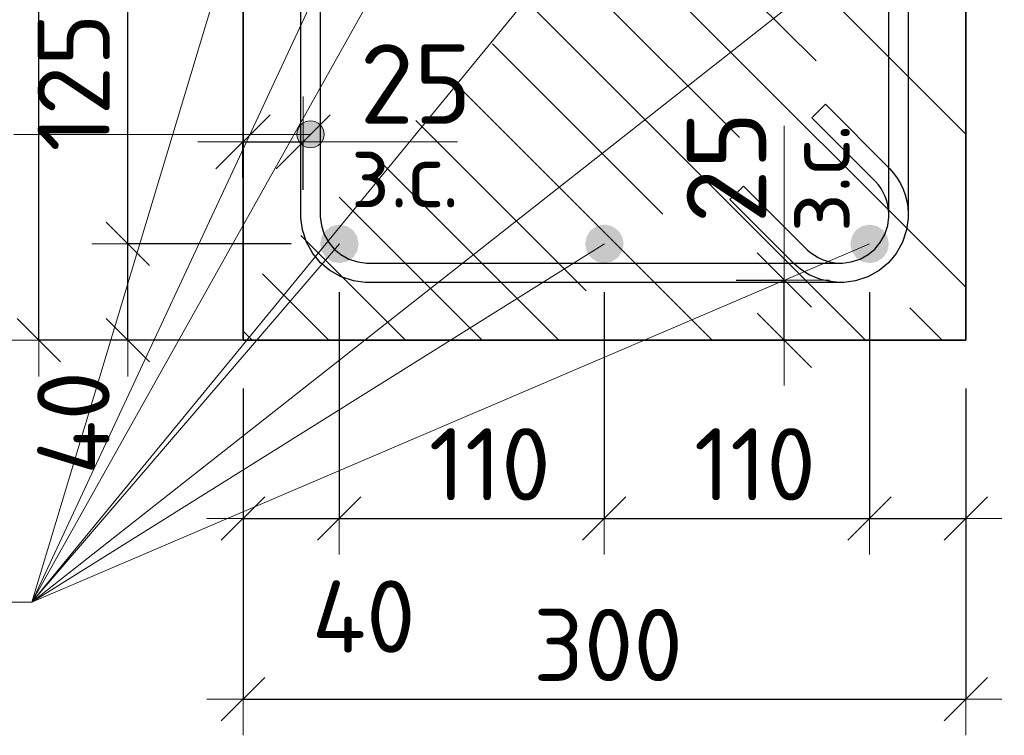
# Model space of a CAD drawing. Header units: metres. Extents: x -38 to 97, y -15 to 21.
# Tile 101 of 139: x 72.026 to 72.435, y 1.79 to 2.087. Entities that reach past the tile are written whole.
import ezdxf

# ---------------------------------------------------------------- set-up
doc = ezdxf.new("R2010")
doc.units = ezdxf.units.M
doc.header["$PDMODE"] = 65
for name, color, linetype, lineweight in [('XR$6$Арм.стержн. Хомут', 240, 'Continuous', 35), ('XR$6$Арм.стержн.горизонт. 1', 180, 'Continuous', 35), ('XR$6$Размерная линия (1)', 7, 'Continuous', 13), ('XR$6$Размерная линия_ общее', 7, 'Continuous', 13)]:
    doc.layers.add(name, color=color, linetype=linetype, lineweight=lineweight)
doc.styles.add('ISOCPEUR', font='txt')
doc.dimstyles.new('DIMSTYLE_17', dxfattribs={"dimtxt": 0.033, "dimasz": 0.0375, "dimexe": 0, "dimexo": 0, "dimgap": 0.0165, "dimtad": 2, "dimdec": 0, "dimlfac": 1000, "dimrnd": 1, "dimzin": 12, "dimdsep": 46, "dimtxsty": 'ISOCPEUR', "dimblk1": 'ALL_ML_STRICH', "dimblk2": 'ALL_ML_STRICH', "dimsah": 1, "dimcen": 0, "dimclrd": 7, "dimclre": 256, "dimclrt": 7, "dimadec": 0, "dimazin": 0, "dimtfac": 1, "dimtdec": 0, "dimtix": 1, "dimtmove": 2, "dimatfit": 3, "dimfxl": 0, "dimtvp": 1.2, "dimtzin": 0, "dimlwd": 0, "dimlwe": -3, "dimarcsym": 0})
doc.dimstyles.new('DIMSTYLE_24', dxfattribs={"dimtxt": 0.03, "dimasz": 0.03, "dimexe": 0, "dimexo": 0, "dimgap": 0.015, "dimtad": 2, "dimdec": 0, "dimlfac": 1000, "dimrnd": 5, "dimzin": 12, "dimdsep": 46, "dimtxsty": 'ISOCPEUR', "dimblk1": 'ALL_ML_STRICH', "dimblk2": 'ALL_ML_STRICH', "dimsah": 1, "dimcen": 0, "dimclrd": 7, "dimclre": 256, "dimclrt": 7, "dimadec": 0, "dimazin": 0, "dimtfac": 1, "dimtdec": 0, "dimtix": 1, "dimtmove": 2, "dimatfit": 3, "dimfxl": 0, "dimtzin": 0, "dimlwd": 0, "dimlwe": -3, "dimarcsym": 0})
doc.dimstyles.new('DIMSTYLE_25', dxfattribs={"dimtxt": 0.03, "dimasz": 0.03, "dimexe": 0, "dimexo": 0, "dimgap": 0.015, "dimtad": 2, "dimdec": 0, "dimlfac": 1000, "dimrnd": 5, "dimzin": 12, "dimdsep": 46, "dimtxsty": 'ISOCPEUR', "dimblk1": 'ALL_ML_STRICH', "dimblk2": 'ALL_ML_STRICH', "dimsah": 1, "dimcen": 0, "dimclrd": 7, "dimclre": 256, "dimclrt": 7, "dimadec": 0, "dimazin": 0, "dimtfac": 1, "dimtdec": 0, "dimtix": 1, "dimtmove": 2, "dimatfit": 3, "dimfxl": 0, "dimtvp": 1.2, "dimtzin": 0, "dimlwd": 0, "dimlwe": -3, "dimarcsym": 0})
doc.dimstyles.new('DIMSTYLE_32', dxfattribs={"dimtxt": 0.03, "dimasz": 0.03, "dimexe": 0, "dimexo": 0, "dimgap": 0.015, "dimtad": 0, "dimdec": 0, "dimlfac": 1000, "dimrnd": 5, "dimzin": 12, "dimdsep": 46, "dimtxsty": 'ISOCPEUR', "dimblk1": 'ALL_ML_STRICH', "dimblk2": 'ALL_ML_STRICH', "dimsah": 1, "dimcen": 0, "dimclrd": 7, "dimclre": 256, "dimclrt": 7, "dimadec": 0, "dimazin": 0, "dimtfac": 1, "dimtdec": 0, "dimtix": 1, "dimtmove": 2, "dimatfit": 3, "dimfxl": 0, "dimtvp": 1.2, "dimtzin": 0, "dimlwd": 0, "dimlwe": -3, "dimarcsym": 0})

# ---------------------------------------------------------------- blocks, each defined once
blk = doc.blocks.new('ALL_ML_STRICH')
at = {"color": 0, "linetype": 'ByBlock', "lineweight": -2}
for p, q in [((0, -0.5), (0, 0.5)), ((-0.3, -0.3), (0.3, 0.3)), ((-1, 0), (0.5, 0))]:
    blk.add_line(p, q, dxfattribs=at)
blk = doc.blocks.new('*D872')
at = {"layer": 'DEFPOINTS', "color": 7, "linetype": 'Continuous', "lineweight": 13, "transparency": 33554687}
for p in [(72.30327, 1.97911), (72.30827, 1.95411), (72.34326, 1.95411)]:
    blk.add_point(p, dxfattribs=at)
at = {"layer": 'XR$6$Размерная линия_ общее', "color": 253, "linetype": 'Continuous', "lineweight": -2, "true_color": 0xa0a0a0, "transparency": 33554687}
for p, q in [((72.32327, 1.97911), (72.34326, 1.97911)), ((72.32827, 1.95411), (72.34326, 1.95411))]:
    blk.add_line(p, q, dxfattribs=at)
at = {"layer": 'XR$6$Размерная линия_ общее', "color": 7, "linetype": 'Continuous', "lineweight": -2, "transparency": 33554687}
blk.add_line((72.34326, 1.95411), (72.34326, 1.97911), dxfattribs=at)
at = {"layer": 'XR$6$Размерная линия_ общее', "color": 7, "linetype": 'Continuous', "lineweight": 13, "transparency": 33554687, "xscale": 0.0375, "yscale": 0.0375, "zscale": 0.0375}
for p, rotation in [((72.34326, 1.97911), 90), ((72.34326, 1.95411), 270)]:
    blk.add_blockref('ALL_ML_STRICH', p, dxfattribs=dict(at, rotation=rotation))
at = {"layer": 'XR$6$Размерная линия_ общее', "color": 7, "linetype": 'Continuous', "lineweight": 13, "transparency": 33554687, "insert": (72.34347, 1.99889), "char_height": 0.027, "width": 0.00135, "attachment_point": 1, "rotation": 90, "line_spacing_factor": 0.60241, "style": 'ISOCPEUR'}
blk.add_mtext('з.с.', dxfattribs=at)
at = {"layer": 'XR$6$Размерная линия_ общее', "color": 7, "linetype": 'Continuous', "lineweight": 13, "transparency": 33554687, "insert": (72.31926, 2.02584), "char_height": 0.033, "width": 0.066, "attachment_point": 5, "rotation": 90, "style": 'ISOCPEUR'}
blk.add_mtext('\\A1;{25}', dxfattribs=at)
blk = doc.blocks.new('*D873')
at = {"layer": 'DEFPOINTS', "color": 7, "linetype": 'Continuous', "lineweight": 13, "transparency": 33554687}
for p in [(72.16861, 2.31411), (72.03386, 1.95411), (72.16861, 1.95411)]:
    blk.add_point(p, dxfattribs=at)
at = {"layer": 'XR$6$Размерная линия (1)', "color": 9, "linetype": 'Continuous', "lineweight": -2, "true_color": 0xc7c7c7, "transparency": 33554687}
for p, q in [((72.14861, 2.31411), (72.03386, 2.31411)), ((72.14861, 1.95411), (72.03386, 1.95411))]:
    blk.add_line(p, q, dxfattribs=at)
at = {"layer": 'XR$6$Размерная линия (1)', "color": 7, "linetype": 'Continuous', "lineweight": -2, "transparency": 33554687}
blk.add_line((72.03386, 1.95411), (72.03386, 2.31411), dxfattribs=at)
at = {"layer": 'XR$6$Размерная линия (1)', "color": 7, "linetype": 'Continuous', "lineweight": 13, "transparency": 33554687, "xscale": 0.03, "yscale": 0.03, "zscale": 0.03}
for p, rotation in [((72.03386, 2.31411), 90), ((72.03386, 1.95411), 270)]:
    blk.add_blockref('ALL_ML_STRICH', p, dxfattribs=dict(at, rotation=rotation))
at = {"layer": 'XR$6$Размерная линия (1)', "color": 7, "linetype": 'Continuous', "lineweight": 13, "transparency": 33554687, "insert": (72.01136, 2.13561), "char_height": 0.03, "width": 0.09, "attachment_point": 5, "rotation": 90, "style": 'ISOCPEUR'}
blk.add_mtext('\\A1;{360}', dxfattribs=at)
blk = doc.blocks.new('*D1037')
at = {"layer": 'DEFPOINTS', "color": 7, "linetype": 'Continuous', "lineweight": 13, "transparency": 33554687}
for p in [(72.11857, 2.03648), (72.11857, 2.00149), (72.14357, 1.99649)]:
    blk.add_point(p, dxfattribs=at)
at = {"layer": 'XR$6$Размерная линия_ общее', "color": 253, "linetype": 'Continuous', "lineweight": -2, "true_color": 0xa0a0a0, "transparency": 33554687}
for p, q in [((72.11857, 2.02149), (72.11857, 2.03648)), ((72.14357, 2.01649), (72.14357, 2.03648))]:
    blk.add_line(p, q, dxfattribs=at)
at = {"layer": 'XR$6$Размерная линия_ общее', "color": 7, "linetype": 'Continuous', "lineweight": -2, "transparency": 33554687}
blk.add_line((72.11857, 2.03648), (72.14357, 2.03648), dxfattribs=at)
at = {"layer": 'XR$6$Размерная линия_ общее', "color": 7, "linetype": 'Continuous', "lineweight": 13, "transparency": 33554687, "xscale": 0.0375, "yscale": 0.0375, "zscale": 0.0375, "rotation": 180}
blk.add_blockref('ALL_ML_STRICH', (72.11857, 2.03648), dxfattribs=at)
at = {"layer": 'XR$6$Размерная линия_ общее', "color": 7, "linetype": 'Continuous', "lineweight": 13, "transparency": 33554687, "xscale": 0.0375, "yscale": 0.0375, "zscale": 0.0375}
blk.add_blockref('ALL_ML_STRICH', (72.14357, 2.03648), dxfattribs=at)
at = {"layer": 'XR$6$Размерная линия_ общее', "color": 7, "linetype": 'Continuous', "lineweight": 13, "transparency": 33554687, "insert": (72.19029, 2.06048), "char_height": 0.033, "width": 0.066, "attachment_point": 5, "style": 'ISOCPEUR'}
blk.add_mtext('\\A1;{25}', dxfattribs=at)
at = {"layer": 'XR$6$Размерная линия_ общее', "color": 7, "linetype": 'Continuous', "lineweight": 13, "transparency": 33554687, "insert": (72.16334, 2.03627), "char_height": 0.027, "width": 0.00135, "attachment_point": 1, "line_spacing_factor": 0.60241, "style": 'ISOCPEUR'}
blk.add_mtext('з.с.', dxfattribs=at)
blk = doc.blocks.new('*D1038')
at = {"layer": 'DEFPOINTS', "color": 7, "linetype": 'Continuous', "lineweight": 13, "transparency": 33554687}
for p in [(72.11861, 1.95411), (72.41861, 1.95411), (72.11861, 1.80512)]:
    blk.add_point(p, dxfattribs=at)
at = {"layer": 'XR$6$Размерная линия (1)', "color": 9, "linetype": 'Continuous', "lineweight": -2, "true_color": 0xc7c7c7, "transparency": 33554687}
for p, q in [((72.11861, 1.93411), (72.11861, 1.80512)), ((72.41861, 1.93411), (72.41861, 1.80512))]:
    blk.add_line(p, q, dxfattribs=at)
at = {"layer": 'XR$6$Размерная линия (1)', "color": 7, "linetype": 'Continuous', "lineweight": -2, "transparency": 33554687}
blk.add_line((72.11861, 1.80512), (72.41861, 1.80512), dxfattribs=at)
at = {"layer": 'XR$6$Размерная линия (1)', "color": 7, "linetype": 'Continuous', "lineweight": 13, "transparency": 33554687, "xscale": 0.03, "yscale": 0.03, "zscale": 0.03, "rotation": 180}
blk.add_blockref('ALL_ML_STRICH', (72.11861, 1.80512), dxfattribs=at)
at = {"layer": 'XR$6$Размерная линия (1)', "color": 7, "linetype": 'Continuous', "lineweight": 13, "transparency": 33554687, "xscale": 0.03, "yscale": 0.03, "zscale": 0.03}
blk.add_blockref('ALL_ML_STRICH', (72.41861, 1.80512), dxfattribs=at)
at = {"layer": 'XR$6$Размерная линия (1)', "color": 7, "linetype": 'Continuous', "lineweight": 13, "transparency": 33554687, "insert": (72.27011, 1.82762), "char_height": 0.03, "width": 0.09, "attachment_point": 5, "style": 'ISOCPEUR'}
blk.add_mtext('\\A1;{300}', dxfattribs=at)
blk = doc.blocks.new('*D1039')
at = {"layer": 'DEFPOINTS', "color": 7, "linetype": 'Continuous', "lineweight": 13, "transparency": 33554687}
for p in [(72.15853, 1.99411), (72.11861, 1.95411), (72.11861, 1.88012)]:
    blk.add_point(p, dxfattribs=at)
at = {"layer": 'XR$6$Размерная линия (1)', "color": 9, "linetype": 'Continuous', "lineweight": -2, "true_color": 0xc7c7c7, "transparency": 33554687}
for p, q in [((72.15853, 1.97411), (72.15853, 1.88012)), ((72.11861, 1.93411), (72.11861, 1.88012))]:
    blk.add_line(p, q, dxfattribs=at)
at = {"layer": 'XR$6$Размерная линия (1)', "color": 7, "linetype": 'Continuous', "lineweight": -2, "transparency": 33554687}
blk.add_line((72.11861, 1.88012), (72.15853, 1.88012), dxfattribs=at)
at = {"layer": 'XR$6$Размерная линия (1)', "color": 7, "linetype": 'Continuous', "lineweight": 13, "transparency": 33554687, "xscale": 0.03, "yscale": 0.03, "zscale": 0.03, "rotation": 180}
blk.add_blockref('ALL_ML_STRICH', (72.11861, 1.88012), dxfattribs=at)
at = {"layer": 'XR$6$Размерная линия (1)', "color": 7, "linetype": 'Continuous', "lineweight": 13, "transparency": 33554687, "xscale": 0.03, "yscale": 0.03, "zscale": 0.03}
blk.add_blockref('ALL_ML_STRICH', (72.15853, 1.88012), dxfattribs=at)
at = {"layer": 'XR$6$Размерная линия (1)', "color": 7, "linetype": 'Continuous', "lineweight": 13, "transparency": 33554687, "insert": (72.16869, 1.83941), "char_height": 0.03, "width": 0.06, "attachment_point": 5, "style": 'ISOCPEUR'}
blk.add_mtext('\\A1;{40}', dxfattribs=at)
blk = doc.blocks.new('*D1040')
at = {"layer": 'DEFPOINTS', "color": 7, "linetype": 'Continuous', "lineweight": 13, "transparency": 33554687}
for p in [(72.15853, 1.99411), (72.26853, 1.99411), (72.15853, 1.88012)]:
    blk.add_point(p, dxfattribs=at)
at = {"layer": 'XR$6$Размерная линия (1)', "color": 9, "linetype": 'Continuous', "lineweight": -2, "true_color": 0xc7c7c7, "transparency": 33554687}
for p, q in [((72.15853, 1.97411), (72.15853, 1.88012)), ((72.26853, 1.97411), (72.26853, 1.88012))]:
    blk.add_line(p, q, dxfattribs=at)
at = {"layer": 'XR$6$Размерная линия (1)', "color": 7, "linetype": 'Continuous', "lineweight": -2, "transparency": 33554687}
blk.add_line((72.15853, 1.88012), (72.26853, 1.88012), dxfattribs=at)
at = {"layer": 'XR$6$Размерная линия (1)', "color": 7, "linetype": 'Continuous', "lineweight": 13, "transparency": 33554687, "xscale": 0.03, "yscale": 0.03, "zscale": 0.03, "rotation": 180}
blk.add_blockref('ALL_ML_STRICH', (72.15853, 1.88012), dxfattribs=at)
at = {"layer": 'XR$6$Размерная линия (1)', "color": 7, "linetype": 'Continuous', "lineweight": 13, "transparency": 33554687, "xscale": 0.03, "yscale": 0.03, "zscale": 0.03}
blk.add_blockref('ALL_ML_STRICH', (72.26853, 1.88012), dxfattribs=at)
at = {"layer": 'XR$6$Размерная линия (1)', "color": 7, "linetype": 'Continuous', "lineweight": 13, "transparency": 33554687, "insert": (72.22103, 1.90262), "char_height": 0.03, "width": 0.09, "attachment_point": 5, "style": 'ISOCPEUR'}
blk.add_mtext('\\A1;{110}', dxfattribs=at)
blk = doc.blocks.new('*D1041')
at = {"layer": 'DEFPOINTS', "color": 7, "linetype": 'Continuous', "lineweight": 13, "transparency": 33554687}
for p in [(72.26853, 1.99411), (72.37861, 1.99411), (72.26853, 1.88012)]:
    blk.add_point(p, dxfattribs=at)
at = {"layer": 'XR$6$Размерная линия (1)', "color": 9, "linetype": 'Continuous', "lineweight": -2, "true_color": 0xc7c7c7, "transparency": 33554687}
for p, q in [((72.26853, 1.97411), (72.26853, 1.88012)), ((72.37861, 1.97411), (72.37861, 1.88012))]:
    blk.add_line(p, q, dxfattribs=at)
at = {"layer": 'XR$6$Размерная линия (1)', "color": 7, "linetype": 'Continuous', "lineweight": -2, "transparency": 33554687}
blk.add_line((72.26853, 1.88012), (72.37861, 1.88012), dxfattribs=at)
at = {"layer": 'XR$6$Размерная линия (1)', "color": 7, "linetype": 'Continuous', "lineweight": 13, "transparency": 33554687, "xscale": 0.03, "yscale": 0.03, "zscale": 0.03, "rotation": 180}
blk.add_blockref('ALL_ML_STRICH', (72.26853, 1.88012), dxfattribs=at)
at = {"layer": 'XR$6$Размерная линия (1)', "color": 7, "linetype": 'Continuous', "lineweight": 13, "transparency": 33554687, "xscale": 0.03, "yscale": 0.03, "zscale": 0.03}
blk.add_blockref('ALL_ML_STRICH', (72.37861, 1.88012), dxfattribs=at)
at = {"layer": 'XR$6$Размерная линия (1)', "color": 7, "linetype": 'Continuous', "lineweight": 13, "transparency": 33554687, "insert": (72.33107, 1.90262), "char_height": 0.03, "width": 0.09, "attachment_point": 5, "style": 'ISOCPEUR'}
blk.add_mtext('\\A1;{110}', dxfattribs=at)
blk = doc.blocks.new('*D1042')
at = {"layer": 'DEFPOINTS', "color": 7, "linetype": 'Continuous', "lineweight": 13, "transparency": 33554687}
for p in [(72.37861, 1.99411), (72.41861, 1.95411), (72.37861, 1.88012)]:
    blk.add_point(p, dxfattribs=at)
at = {"layer": 'XR$6$Размерная линия (1)', "color": 9, "linetype": 'Continuous', "lineweight": -2, "true_color": 0xc7c7c7, "transparency": 33554687}
for p, q in [((72.37861, 1.97411), (72.37861, 1.88012)), ((72.41861, 1.93411), (72.41861, 1.88012))]:
    blk.add_line(p, q, dxfattribs=at)
at = {"layer": 'XR$6$Размерная линия (1)', "color": 7, "linetype": 'Continuous', "lineweight": -2, "transparency": 33554687}
blk.add_line((72.37861, 1.88012), (72.41861, 1.88012), dxfattribs=at)
at = {"layer": 'XR$6$Размерная линия (1)', "color": 7, "linetype": 'Continuous', "lineweight": 13, "transparency": 33554687, "xscale": 0.03, "yscale": 0.03, "zscale": 0.03, "rotation": 180}
blk.add_blockref('ALL_ML_STRICH', (72.37861, 1.88012), dxfattribs=at)
at = {"layer": 'XR$6$Размерная линия (1)', "color": 7, "linetype": 'Continuous', "lineweight": 13, "transparency": 33554687, "xscale": 0.03, "yscale": 0.03, "zscale": 0.03}
blk.add_blockref('ALL_ML_STRICH', (72.41861, 1.88012), dxfattribs=at)
at = {"layer": 'XR$6$Размерная линия (1)', "color": 7, "linetype": 'Continuous', "lineweight": 13, "transparency": 33554687, "insert": (72.45742, 1.90281), "char_height": 0.03, "width": 0.06, "attachment_point": 5, "style": 'ISOCPEUR'}
blk.add_mtext('\\A1;{40}', dxfattribs=at)
blk = doc.blocks.new('*D1074')
at = {"layer": 'DEFPOINTS', "color": 7, "linetype": 'Continuous', "lineweight": 13, "transparency": 33554687}
for p in [(72.15853, 1.99411), (72.07081, 1.95411), (72.11861, 1.95411)]:
    blk.add_point(p, dxfattribs=at)
at = {"layer": 'XR$6$Размерная линия (1)', "color": 9, "linetype": 'Continuous', "lineweight": -2, "true_color": 0xc7c7c7, "transparency": 33554687}
for p, q in [((72.13853, 1.99411), (72.07081, 1.99411)), ((72.09861, 1.95411), (72.07081, 1.95411))]:
    blk.add_line(p, q, dxfattribs=at)
at = {"layer": 'XR$6$Размерная линия (1)', "color": 7, "linetype": 'Continuous', "lineweight": -2, "transparency": 33554687}
blk.add_line((72.07081, 1.95411), (72.07081, 1.99411), dxfattribs=at)
at = {"layer": 'XR$6$Размерная линия (1)', "color": 7, "linetype": 'Continuous', "lineweight": 13, "transparency": 33554687, "xscale": 0.03, "yscale": 0.03, "zscale": 0.03}
for p, rotation in [((72.07081, 1.99411), 90), ((72.07081, 1.95411), 270)]:
    blk.add_blockref('ALL_ML_STRICH', p, dxfattribs=dict(at, rotation=rotation))
at = {"layer": 'XR$6$Размерная линия (1)', "color": 7, "linetype": 'Continuous', "lineweight": 13, "transparency": 33554687, "insert": (72.04822, 1.91979), "char_height": 0.03, "width": 0.06, "attachment_point": 5, "rotation": 90, "style": 'ISOCPEUR'}
blk.add_mtext('\\A1;{40}', dxfattribs=at)
blk = doc.blocks.new('*D1075')
at = {"layer": 'DEFPOINTS', "color": 7, "linetype": 'Continuous', "lineweight": 13, "transparency": 33554687}
for p in [(72.15853, 2.11911), (72.07081, 1.99411), (72.15853, 1.99411)]:
    blk.add_point(p, dxfattribs=at)
at = {"layer": 'XR$6$Размерная линия (1)', "color": 9, "linetype": 'Continuous', "lineweight": -2, "true_color": 0xc7c7c7, "transparency": 33554687}
for p, q in [((72.13853, 2.11911), (72.07081, 2.11911)), ((72.13853, 1.99411), (72.07081, 1.99411))]:
    blk.add_line(p, q, dxfattribs=at)
at = {"layer": 'XR$6$Размерная линия (1)', "color": 7, "linetype": 'Continuous', "lineweight": -2, "transparency": 33554687}
blk.add_line((72.07081, 1.99411), (72.07081, 2.11911), dxfattribs=at)
at = {"layer": 'XR$6$Размерная линия (1)', "color": 7, "linetype": 'Continuous', "lineweight": 13, "transparency": 33554687, "xscale": 0.03, "yscale": 0.03, "zscale": 0.03}
for p, rotation in [((72.07081, 2.11911), 90), ((72.07081, 1.99411), 270)]:
    blk.add_blockref('ALL_ML_STRICH', p, dxfattribs=dict(at, rotation=rotation))
at = {"layer": 'XR$6$Размерная линия (1)', "color": 7, "linetype": 'Continuous', "lineweight": 13, "transparency": 33554687, "insert": (72.04831, 2.06111), "char_height": 0.03, "width": 0.09, "attachment_point": 5, "rotation": 90, "style": 'ISOCPEUR'}
blk.add_mtext('\\A1;{125}', dxfattribs=at)

msp = doc.modelspace()

# ---------------------------------------------------------------- hatches: boundary and pattern name
at = {"linetype": 'Continuous', "lineweight": 13, "transparency": 33554687}
h = msp.add_hatch(dxfattribs=at)
h.set_pattern_fill('__________540', scale=0.015, style=0, pattern_type=2)
h.set_pattern_definition([(135, (0, 0), (-0.031819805, -0.031819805), [0.4, -0.05, 0, -0.05]), (135, (-0.01591, -0.01591), (-0.031819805, -0.031819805), [0.8, -0.1, 0.1, -0.1])])
h.paths.add_polyline_path([(72.41868, 2.11411), (72.11868, 2.11411), (72.11868, 1.95411), (72.41868, 1.95411)], flags=0)
at = {"layer": 'XR$6$Арм.стержн. Хомут', "linetype": 'Continuous', "lineweight": 13, "transparency": 33554687}
for points in [[(72.14181, 2.04238), (72.14383, 2.03473), (72.14383, 2.0444)], [(72.14383, 2.0444), (72.14664, 2.03394), (72.14664, 2.04519)], [(72.14383, 2.0444), (72.14383, 2.03473), (72.14664, 2.03394)], [(72.14664, 2.04519), (72.14664, 2.03394), (72.14946, 2.03473)], [(72.14664, 2.04519), (72.14946, 2.03473), (72.14946, 2.0444)], [(72.14946, 2.0444), (72.14946, 2.03473), (72.15148, 2.03675)], [(72.14946, 2.0444), (72.15148, 2.03675), (72.15148, 2.04238)], [(72.14181, 2.03675), (72.14181, 2.04238), (72.14102, 2.03957)], [(72.14181, 2.04238), (72.14181, 2.03675), (72.14383, 2.03473)], [(72.15148, 2.04238), (72.15148, 2.03675), (72.15227, 2.03957)]]:
    msp.add_hatch(color=7, dxfattribs=at).paths.add_polyline_path(points)
at = {"layer": 'XR$6$Арм.стержн.горизонт. 1', "linetype": 'Continuous', "lineweight": 50, "transparency": 33554687}
for points in [[(72.16661, 1.99411), (72.166, 1.99717), (72.16426, 1.99977), (72.16167, 2.0015), (72.15861, 2.00211), (72.15555, 2.0015), (72.15295, 1.99977), (72.15122, 1.99717), (72.15061, 1.99411), (72.15122, 1.99105), (72.15295, 1.98845), (72.15555, 1.98672), (72.15861, 1.98611), (72.16167, 1.98672), (72.16426, 1.98845), (72.166, 1.99105)], [(72.27661, 1.99411), (72.276, 1.99717), (72.27426, 1.99977), (72.27167, 2.0015), (72.26861, 2.00211), (72.26555, 2.0015), (72.26295, 1.99977), (72.26122, 1.99717), (72.26061, 1.99411), (72.26122, 1.99105), (72.26295, 1.98845), (72.26555, 1.98672), (72.26861, 1.98611), (72.27167, 1.98672), (72.27426, 1.98845), (72.276, 1.99105)], [(72.38668, 1.99411), (72.38607, 1.99717), (72.38434, 1.99977), (72.38174, 2.0015), (72.37868, 2.00211), (72.37562, 2.0015), (72.37303, 1.99977), (72.37129, 1.99717), (72.37068, 1.99411), (72.37129, 1.99105), (72.37303, 1.98845), (72.37562, 1.98672), (72.37868, 1.98611), (72.38174, 1.98672), (72.38434, 1.98845), (72.38607, 1.99105)]]:
    msp.add_hatch(color=7, dxfattribs=at).paths.add_polyline_path(points)

# ---------------------------------------------------------------- linework, layer by layer
at = {"color": 7, "linetype": 'Continuous', "lineweight": 35, "transparency": 33554687}
for p, q in [((72.11868, 2.11411), (72.11868, 1.95411)), ((72.41868, 1.95411), (72.41868, 2.11411)), ((72.11868, 1.95411), (72.41868, 1.95411))]:
    msp.add_line(p, q, dxfattribs=at)
at = {"color": 7, "linetype": 'Continuous', "lineweight": 13, "transparency": 33554687}
for p, q in [((72.34326, 1.97911), (72.34326, 2.04311)), ((72.14357, 2.03648), (72.20757, 2.03648))]:
    msp.add_line(p, q, dxfattribs=at)
at = {"layer": 'XR$6$Арм.стержн. Хомут', "color": 7, "linetype": 'Continuous', "lineweight": 13, "transparency": 33554687}
for p, q in [((72.14664, 2.04519), (72.14664, 2.04519)), ((72.02345, 2.03957), (72.14664, 2.03957)), ((72.14102, 2.03957), (72.14102, 2.03957)), ((72.15227, 2.03957), (72.15227, 2.03957)), ((72.14664, 2.03394), (72.14664, 2.03394))]:
    msp.add_line(p, q, dxfattribs=at)
at = {"layer": 'XR$6$Арм.стержн. Хомут', "color": 40, "linetype": 'Continuous', "lineweight": 25, "transparency": 33554687}
for points in [[(72.15064, 2.25988), (72.15064, 2.00534), (72.15115, 2.00173), (72.15236, 1.99806), (72.15423, 1.99471), (72.15651, 1.99198), (72.15924, 1.9897), (72.1626, 1.98782), (72.16626, 1.98661), (72.16988, 1.98611), (72.36745, 1.98611), (72.37107, 1.98661), (72.37473, 1.98782), (72.37808, 1.9897), (72.38081, 1.99198), (72.38309, 1.99471), (72.38497, 1.99806), (72.38618, 2.00173), (72.38668, 2.00534), (72.38668, 2.00649), (72.38655, 2.00837), (72.38625, 2.01023), (72.38578, 2.01204), (72.38516, 2.01376), (72.38438, 2.01543), (72.38343, 2.01704), (72.38233, 2.01856), (72.3811, 2.01998), (72.35466, 2.04642), (72.36032, 2.05207), (72.38695, 2.02544), (72.38861, 2.02353), (72.39014, 2.02141), (72.39146, 2.01916), (72.39256, 2.01683), (72.39343, 2.01441), (72.39409, 2.01187), (72.39451, 2.0093), (72.39468, 2.00678), (72.39468, 2.00479), (72.394, 1.99991), (72.39233, 1.99483), (72.38971, 1.99015), (72.38649, 1.9863), (72.38264, 1.98308), (72.37797, 1.98047), (72.37289, 1.97879), (72.36801, 1.97811), (72.16932, 1.97811), (72.16444, 1.97879), (72.15936, 1.98047), (72.15469, 1.98308), (72.15083, 1.9863), (72.14762, 1.99015), (72.145, 1.99483), (72.14332, 1.99991), (72.14264, 2.00479), (72.14264, 2.26043)], [(72.15064, 2.25988), (72.15064, 2.00534), (72.15115, 2.00173), (72.15236, 1.99806), (72.15423, 1.99471), (72.15651, 1.99198), (72.15924, 1.9897), (72.1626, 1.98782), (72.16626, 1.98661), (72.16988, 1.98611), (72.36745, 1.98611), (72.37107, 1.98661), (72.37473, 1.98782), (72.37808, 1.9897), (72.38081, 1.99198), (72.38309, 1.99471), (72.38497, 1.99806), (72.38618, 2.00173), (72.38668, 2.00534), (72.38668, 2.00649), (72.38655, 2.00837), (72.38625, 2.01023), (72.38578, 2.01204), (72.38516, 2.01376), (72.38438, 2.01543), (72.38343, 2.01704), (72.38233, 2.01856), (72.3811, 2.01998), (72.35466, 2.04642), (72.36032, 2.05207), (72.38695, 2.02544), (72.38861, 2.02353), (72.39014, 2.02141), (72.39146, 2.01916), (72.39256, 2.01683), (72.39343, 2.01441), (72.39409, 2.01187), (72.39451, 2.0093), (72.39468, 2.00678), (72.39468, 2.00479), (72.394, 1.99991), (72.39233, 1.99483), (72.38971, 1.99015), (72.38649, 1.9863), (72.38264, 1.98308), (72.37797, 1.98047), (72.37289, 1.97879), (72.36801, 1.97811), (72.16932, 1.97811), (72.16444, 1.97879), (72.15936, 1.98047), (72.15469, 1.98308), (72.15083, 1.9863), (72.14762, 1.99015), (72.145, 1.99483), (72.14332, 1.99991), (72.14264, 2.00479), (72.14264, 2.26043)], [(72.39468, 2.26043), (72.39468, 2.00479), (72.394, 1.99991), (72.39233, 1.99483), (72.38971, 1.99015), (72.38649, 1.9863), (72.38264, 1.98308), (72.37797, 1.98047), (72.37289, 1.97879), (72.36801, 1.97811), (72.36602, 1.97811), (72.3635, 1.97829), (72.36092, 1.97871), (72.35839, 1.97936), (72.35597, 1.98024), (72.35364, 1.98133), (72.35138, 1.98266), (72.34926, 1.98419), (72.34735, 1.98584), (72.32072, 2.01248), (72.32638, 2.01813)], [(72.39468, 2.26043), (72.39468, 2.00479), (72.394, 1.99991), (72.39233, 1.99483), (72.38971, 1.99015), (72.38649, 1.9863), (72.38264, 1.98308), (72.37797, 1.98047), (72.37289, 1.97879), (72.36801, 1.97811), (72.36602, 1.97811), (72.3635, 1.97829), (72.36092, 1.97871), (72.35839, 1.97936), (72.35597, 1.98024), (72.35364, 1.98133), (72.35138, 1.98266), (72.34926, 1.98419), (72.34735, 1.98584), (72.32072, 2.01248), (72.32638, 2.01813)], [(72.32638, 2.01813), (72.35281, 1.9917), (72.35423, 1.99046), (72.35576, 1.98937), (72.35737, 1.98842), (72.35903, 1.98764), (72.36076, 1.98701), (72.36257, 1.98654), (72.36442, 1.98624), (72.3663, 1.98611), (72.36745, 1.98611), (72.37107, 1.98661), (72.37473, 1.98782), (72.37808, 1.9897), (72.38081, 1.99198), (72.38309, 1.99471), (72.38497, 1.99806), (72.38618, 2.00173), (72.38668, 2.00534), (72.38668, 2.25988)], [(72.32638, 2.01813), (72.35281, 1.9917), (72.35423, 1.99046), (72.35576, 1.98937), (72.35737, 1.98842), (72.35903, 1.98764), (72.36076, 1.98701), (72.36257, 1.98654), (72.36442, 1.98624), (72.3663, 1.98611), (72.36745, 1.98611), (72.37107, 1.98661), (72.37473, 1.98782), (72.37808, 1.9897), (72.38081, 1.99198), (72.38309, 1.99471), (72.38497, 1.99806), (72.38618, 2.00173), (72.38668, 2.00534), (72.38668, 2.25988)]]:
    msp.add_lwpolyline(points, dxfattribs=at)
at = {"layer": 'XR$6$Арм.стержн. Хомут', "color": 7, "linetype": 'Continuous', "lineweight": 13, "transparency": 33554687}
msp.add_circle((72.14664, 2.03957), 0.00563, dxfattribs=at)
at = {"layer": 'XR$6$Арм.стержн.горизонт. 1', "color": 7, "linetype": 'Continuous', "lineweight": 13, "transparency": 33554687}
for p, q in [((72.03093, 1.84538), (72.26857, 2.26911)), ((72.03093, 1.84538), (72.15864, 2.26911)), ((72.03093, 1.84538), (72.37865, 2.26911)), ((72.03093, 1.84538), (72.37868, 2.11911)), ((72.03093, 1.84538), (72.15861, 2.11911)), ((72.03093, 1.84538), (72.26861, 1.99411)), ((72.03093, 1.84538), (72.37868, 1.99411)), ((72.03093, 1.84538), (72.15861, 1.99411)), ((71.80493, 1.84538), (72.03093, 1.84538))]:
    msp.add_line(p, q, dxfattribs=at)

# ---------------------------------------------------------------- dimensions: what is measured, and where the dimension line sits
at = {"layer": 'XR$6$Размерная линия (1)', "color": 7, "linetype": 'Continuous', "lineweight": 13, "transparency": 33554687}
for base, p1, p2, dimstyle, picture, middle in [((72.03386, 2.31411), (72.14861, 1.95411), (72.14861, 2.31411), 'DIMSTYLE_24', '*D873', (72.01136, 2.13561)), ((72.07081, 2.11911), (72.13853, 1.99411), (72.13853, 2.11911), 'DIMSTYLE_24', '*D1075', (72.04831, 2.06111)), ((72.07081, 1.99411), (72.09861, 1.95411), (72.13853, 1.99411), 'DIMSTYLE_25', '*D1074', (72.04822, 1.91979))]:
    dim = msp.add_linear_dim(base=base, p1=p1, p2=p2, angle=90, dimstyle=dimstyle, override={"dimpost": '<>', "dimclrd": 7, "dimclre": 9, "dimclrt": 7, "dimlwd": 0, "dimlwe": 65533}, dxfattribs=at)
    dim.commit()
    dim.dimension.update_dxf_attribs({"geometry": picture, "text_midpoint": middle, "dimtype": 160})
for base, p1, p2, dimstyle, picture, middle in [((72.15853, 1.88012), (72.11861, 1.93411), (72.15853, 1.97411), 'DIMSTYLE_32', '*D1039', (72.16869, 1.83941)), ((72.26853, 1.88012), (72.15853, 1.97411), (72.26853, 1.97411), 'DIMSTYLE_24', '*D1040', (72.22103, 1.90262)), ((72.37861, 1.88012), (72.26853, 1.97411), (72.37861, 1.97411), 'DIMSTYLE_24', '*D1041', (72.33107, 1.90262)), ((72.41861, 1.88012), (72.37861, 1.97411), (72.41861, 1.93411), 'DIMSTYLE_25', '*D1042', (72.45742, 1.90281)), ((72.41861, 1.80512), (72.11861, 1.93411), (72.41861, 1.93411), 'DIMSTYLE_24', '*D1038', (72.27011, 1.82762))]:
    dim = msp.add_linear_dim(base=base, p1=p1, p2=p2, dimstyle=dimstyle, override={"dimpost": '<>', "dimclrd": 7, "dimclre": 9, "dimclrt": 7, "dimlwd": 0, "dimlwe": 65533}, dxfattribs=at)
    dim.commit()
    dim.dimension.update_dxf_attribs({"geometry": picture, "text_midpoint": middle, "dimtype": 160})
at = {"layer": 'XR$6$Размерная линия_ общее', "color": 7, "linetype": 'Continuous', "lineweight": 13, "transparency": 33554687}
dim = msp.add_linear_dim(base=(72.14357, 2.03648), p1=(72.11857, 2.02149), p2=(72.14357, 2.01649), text='<>\\Xз.с.', dimstyle='DIMSTYLE_17', override={"dimpost": '<>', "dimclrd": 7, "dimclre": 253, "dimclrt": 7, "dimlwd": 0, "dimlwe": 65533}, dxfattribs=at)
dim.commit()
dim.dimension.update_dxf_attribs({"geometry": '*D1037', "text_midpoint": (72.19029, 2.06048), "dimtype": 160})
dim = msp.add_linear_dim(base=(72.34326, 1.97911), p1=(72.32827, 1.95411), p2=(72.32327, 1.97911), angle=90, text='<>\\Xз.с.', dimstyle='DIMSTYLE_17', override={"dimpost": '<>', "dimclrd": 7, "dimclre": 253, "dimclrt": 7, "dimlwd": 0, "dimlwe": 65533}, dxfattribs=at)
dim.commit()
dim.dimension.update_dxf_attribs({"geometry": '*D872', "text_midpoint": (72.31926, 2.02584), "dimtype": 160})

doc.saveas('drawing.dxf')
